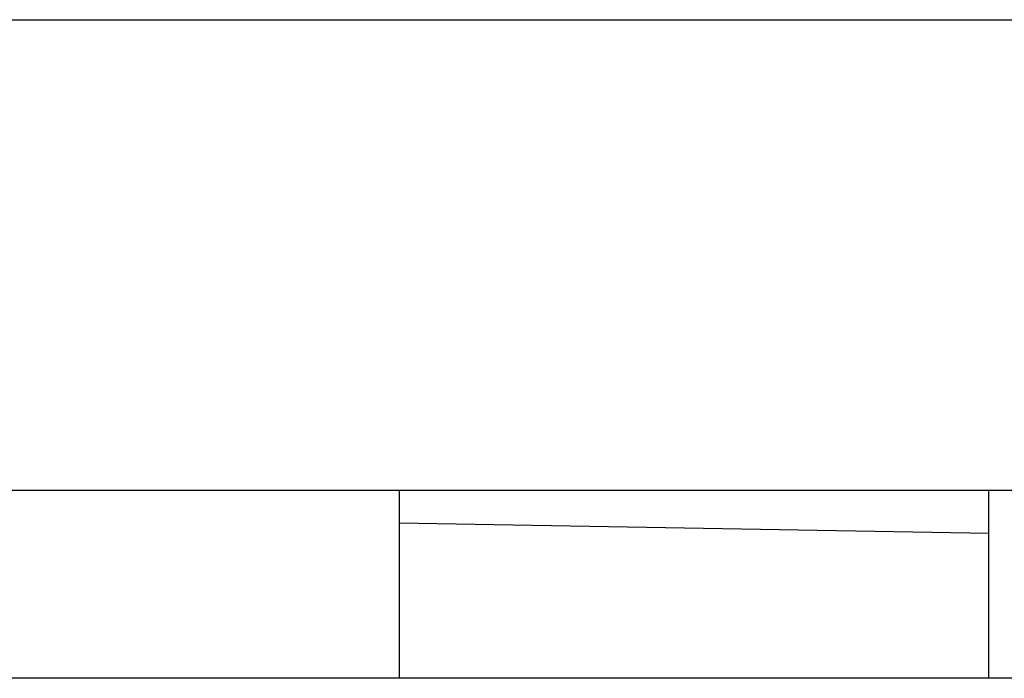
# Model space of a CAD drawing. Header units: millimetres. Extents: x 0 to 5600, y -1552 to 3960.
# Tile 40 of 199: x 2717 to 2833, y 723 to 800. Entities that reach past the tile are written whole.
import ezdxf

# ---------------------------------------------------------------- set-up
doc = ezdxf.new("R2010")
doc.units = ezdxf.units.MM
doc.header["$LTSCALE"] = 308
doc.layers.get('0').update_dxf_attribs({"linetype": 'CONTINUOUS'})

msp = doc.modelspace()

# ---------------------------------------------------------------- linework, layer by layer
at = {"color": 7, "linetype": 'Continuous'}
for p, q in [((2487.58, 799.87), (2890.08, 799.87)), ((2188.83, 744.87), (3188.83, 744.87)), ((2761.83, 744.87), (2761.83, 722.87)), ((2830.83, 722.87), (2830.83, 744.87)), ((2761.83, 741.06), (2830.83, 739.86)), ((3188.83, 722.87), (2188.83, 722.87))]:
    msp.add_line(p, q, dxfattribs=at)

doc.saveas('drawing.dxf')
